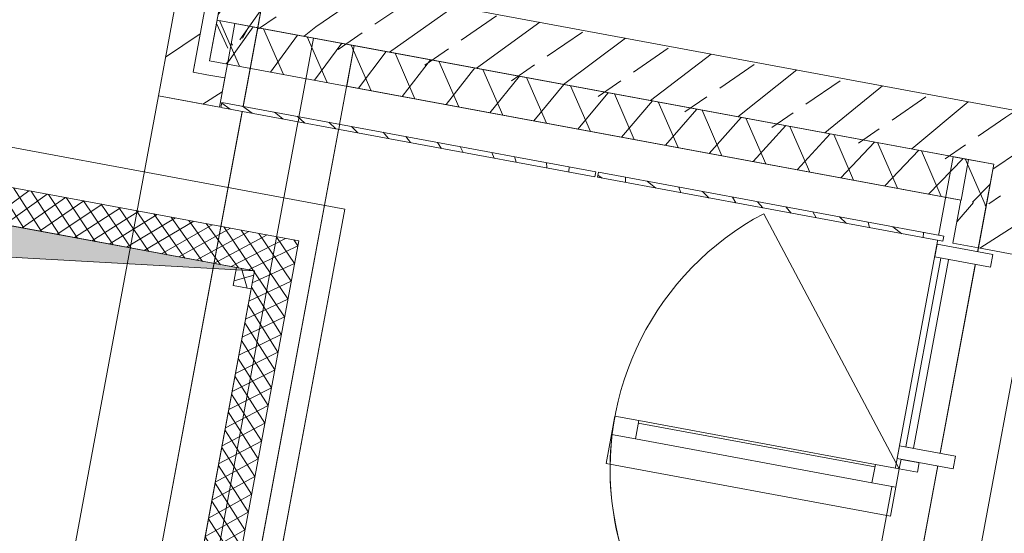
# Model space of a CAD drawing. Header units: metres. Extents: x 32353251 to 32353583, y 5707748 to 5708004.
# Tile 50 of 164: x 32353346.83 to 32353350.65, y 5707932.76 to 5707934.76. Entities that reach past the tile are written whole.
import ezdxf

# ---------------------------------------------------------------- set-up
doc = ezdxf.new("R2010")
doc.units = ezdxf.units.M
doc.header["$LTSCALE"] = 0.75
doc.set_wipeout_variables(frame=1)
doc.layers.get('0').update_dxf_attribs({"linetype": 'CONTINUOUS'})
for name, color, linetype, lineweight in [('10417023$0$#9_002_GES I Übersicht Erdgeschoss_1_101_Wand Aussen.A', 7, 'CONTINUOUS', 25), ('10417023$0$#9_002_GES I Übersicht Erdgeschoss_1_102_Wand Innen.A', 7, 'CONTINUOUS', 25), ('10417023$0$#9_002_GES I Übersicht Erdgeschoss_1_104_Decken.A', 7, 'CONTINUOUS', 25), ('10417023$0$#9_002_GES I Übersicht Erdgeschoss_1_115_Außentüren', 7, 'CONTINUOUS', 25), ('10417023$0$#9_002_GES I Übersicht Erdgeschoss_1_201_Aussenwandbekleidung.A', 7, 'CONTINUOUS', 25), ('10417023$0$#9_002_GES I Übersicht Erdgeschoss_1_210_Wärmedämmung', 7, 'CONTINUOUS', 25), ('10417023$0$#9_002_GES I Übersicht Erdgeschoss_1_Neubau_101_Wand Aussen.A', 7, 'CONTINUOUS', 25), ('10417023$0$#9_002_GES I Übersicht Erdgeschoss_1_Neubau_102_Wand Innen.A', 7, 'CONTINUOUS', 25), ('10417023$0$#9_002_GES I Übersicht Erdgeschoss_1_Neubau_104_Decken.A', 7, 'CONTINUOUS', 25), ('10417023$0$#9_002_GES I Übersicht Erdgeschoss_1_Neubau_115_Außentüren', 7, 'CONTINUOUS', 25), ('10417023$0$#9_002_GES I Übersicht Erdgeschoss_1_Neubau_201_Aussenwandbekleidu', 7, 'CONTINUOUS', 25), ('10417023$0$#9_002_GES I Übersicht Erdgeschoss_1_Neubau_210_Wärmedämmung', 7, 'CONTINUOUS', 25), ('10417023$0$Keine', 7, 'CONTINUOUS', 13)]:
    doc.layers.add(name, color=color, linetype=linetype, lineweight=lineweight)
pattern_1 = [(44.99999999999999, (0, 0), (-0.03535533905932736, 0.03535533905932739), []), (135.0000000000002, (0, 0), (0.03535533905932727, 0.03535533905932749), [])]
pattern_2 = [(-119.9999999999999, (0, 0), (-0.129903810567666, 0.07499999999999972), []), (-59.99999999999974, (0, 0), (0.1299038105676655, 0.0750000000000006), [])]
pattern_3 = [(44.99999999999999, (0, 0), (-0.1697056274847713, 0.1697056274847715), []), (44.99999999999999, (-0.08485281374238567, 0.08485281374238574), (-0.1697056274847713, 0.1697056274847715), [0.18, -0.05999999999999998])]
pattern_4 = [(44.99999999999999, (0, 0), (-0.1414213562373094, 0.1414213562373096), [])]
pattern_5 = [(134.9999999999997, (0, 0), (0.1060660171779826, 0.1060660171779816), []), (134.9999999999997, (-0.03535533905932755, -0.0353553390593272), (0.1060660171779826, 0.1060660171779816), [])]

# ---------------------------------------------------------------- blocks, each defined once
blk = doc.blocks.new('10417023$0$#9_MKO_LP5_ARC_GES_UP_00_002_P_G_modell (3D)')
at = {"layer": '10417023$0$#9_002_GES I Übersicht Erdgeschoss_1_101_Wand Aussen.A', "linetype": 'Continuous', "lineweight": 5, "true_color": 0xff0000}
h = blk.add_hatch(dxfattribs=at)
h.set_pattern_fill('#9_DÄMMUNG__WEICH_0001', color=1, style=0, pattern_type=2)
h.set_pattern_definition(pattern_2)
h.paths.add_polyline_path([(-32353499.24365668, -5707785.84991685), (-32353499.33365456, -5707785.84991685), (-32353499.33365456, -5707785.939914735)])
at = {"layer": '10417023$0$#9_002_GES I Übersicht Erdgeschoss_1_102_Wand Innen.A', "linetype": 'Continuous', "lineweight": 5, "true_color": 0xff0000}
h = blk.add_hatch(dxfattribs=at)
h.set_pattern_fill('#9_BETON__STAHLBETON_0001', color=1, style=0, pattern_type=2)
h.set_pattern_definition(pattern_3)
h.paths.add_polyline_path([(-32353496.12409519, -5707785.62991685), (-32353496.34409519, -5707785.62991685), (-32353496.34409519, -5707785.84991685), (-32353496.12409519, -5707785.84991685)])
h = blk.add_hatch(dxfattribs=at)
h.set_pattern_fill('#9_BETON__STAHLBETON_0001', color=1, style=0, pattern_type=2)
h.set_pattern_definition(pattern_3)
h.paths.add_polyline_path([(-32353496.12409516, -5707785.84991685), (-32353496.34409519, -5707785.84991685), (-32353496.34409519, -5707786.179576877), (-32353496.12409516, -5707786.179576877)])
at = {"layer": '10417023$0$#9_002_GES I Übersicht Erdgeschoss_1_104_Decken.A', "linetype": 'Continuous', "lineweight": 13, "true_color": 0xff0000}
h = blk.add_hatch(dxfattribs=at)
h.set_pattern_fill('#9_GUßASPHALT_0001', color=1, style=0, pattern_type=2)
h.set_pattern_definition(pattern_1)
h.paths.add_polyline_path([(-32353500.83380634, -5707786.633135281), (-32353500.83380634, -5707789.825930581), (-32353498.93699724, -5707789.825930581), (-32353498.93699724, -5707786.633135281)])
h.paths.add_polyline_path([(-32353500.7131819, -5707786.779532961), (-32353499.08381058, -5707786.779532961), (-32353499.08381058, -5707789.679532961), (-32353500.7131819, -5707789.679532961)])
h = blk.add_hatch(dxfattribs=at)
h.set_pattern_fill('#9_GUßASPHALT_0001', color=1, style=0, pattern_type=2)
h.set_pattern_definition(pattern_1)
h.paths.add_polyline_path([(-32353499.1546775, -5707786.779532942), (-32353499.1546775, -5707786.850399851), (-32353499.08381059, -5707786.850399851), (-32353499.08381059, -5707786.779532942)])
at = {"layer": '10417023$0$#9_002_GES I Übersicht Erdgeschoss_1_Neubau_101_Wand Aussen.A', "linetype": 'Continuous', "lineweight": 5, "true_color": 0xff0000}
h = blk.add_hatch(dxfattribs=at)
h.set_pattern_fill('#9_BETON__STAHLBETON_0001', color=1, style=0, pattern_type=2)
h.set_pattern_definition(pattern_3)
h.paths.add_polyline_path([(-32353499.02365668, -5707785.62991685), (-32353499.24365668, -5707785.84991685), (-32353499.02365668, -5707785.84991685)])
h = blk.add_hatch(dxfattribs=at)
h.set_pattern_fill('#9_BETON__STAHLBETON_0001', color=1, style=0, pattern_type=2)
h.set_pattern_definition(pattern_3)
h.paths.add_polyline_path([(-32353499.24365668, -5707785.62991685), (-32353499.24365668, -5707785.84991685), (-32353499.02365668, -5707785.62991685)])
at = {"layer": '10417023$0$#9_002_GES I Übersicht Erdgeschoss_1_Neubau_102_Wand Innen.A', "linetype": 'Continuous', "lineweight": 5, "true_color": 0xff0000}
h = blk.add_hatch(dxfattribs=at)
h.set_pattern_fill('#9_BETON__STAHLBETON_0001', color=1, style=0, pattern_type=2)
h.set_pattern_definition(pattern_3)
h.paths.add_polyline_path([(-32353496.34409519, -5707785.62991685), (-32353499.02365668, -5707785.62991685), (-32353499.02365668, -5707785.84991685), (-32353496.34409519, -5707785.84991685)])
at = {"layer": '10417023$0$#9_002_GES I Übersicht Erdgeschoss_1_Neubau_201_Aussenwandbekleidu', "linetype": 'Continuous', "lineweight": 5, "true_color": 0xff0000}
h = blk.add_hatch(dxfattribs=at)
h.set_pattern_fill('#9_DÄMMUNG__WEICH_0001', color=1, style=0, pattern_type=2)
h.set_pattern_definition(pattern_2)
h.paths.add_polyline_path([(-32353496.34423325, -5707786.17991685), (-32353496.34423325, -5707786.00991685), (-32353496.44423325, -5707786.00991685), (-32353496.44423325, -5707786.17991685)])
at = {"layer": '10417023$0$#9_002_GES I Übersicht Erdgeschoss_1_101_Wand Aussen.A', "color": 1, "linetype": 'Continuous', "lineweight": 18, "true_color": 0xff0000}
for p, q in [((-32353499.24365668, -5707785.84991685), (-32353499.24365668, -5707783.814916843)), ((-32353499.33365456, -5707785.84991685), (-32353499.24365668, -5707785.84991685))]:
    blk.add_line(p, q, dxfattribs=at)
at = {"layer": '10417023$0$#9_002_GES I Übersicht Erdgeschoss_1_102_Wand Innen.A', "color": 1, "linetype": 'Continuous', "lineweight": 18, "true_color": 0xff0000}
for p, q in [((-32353496.34409519, -5707785.84991685), (-32353496.34409519, -5707786.179576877)), ((-32353496.12409486, -5707786.179576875), (-32353496.34409512, -5707786.179576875))]:
    blk.add_line(p, q, dxfattribs=at)
at = {"layer": '10417023$0$#9_002_GES I Übersicht Erdgeschoss_1_102_Wand Innen.A', "color": 1, "linetype": 'Continuous', "lineweight": 13, "true_color": 0xff0000}
for p, q in [((-32353496.12409486, -5707786.179576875), (-32353496.34409512, -5707786.179576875)), ((-32353496.34409512, -5707786.179576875), (-32353496.34409512, -5707790.299577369)), ((-32353496.12409486, -5707786.179576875), (-32353496.12409486, -5707790.299577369))]:
    blk.add_line(p, q, dxfattribs=at)
at = {"layer": '10417023$0$#9_002_GES I Übersicht Erdgeschoss_1_104_Decken.A', "color": 1, "linetype": 'Continuous', "lineweight": 13, "true_color": 0xff0000}
for p, q in [((-32353499.08381059, -5707786.779532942), (-32353502.58381543, -5707786.779532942)), ((-32353502.18733136, -5707787.176018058), (-32353499.08381105, -5707786.779532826)), ((-32353499.08381059, -5707789.679532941), (-32353499.08381059, -5707786.779532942))]:
    blk.add_line(p, q, dxfattribs=at)
at = {"layer": '10417023$0$#9_002_GES I Übersicht Erdgeschoss_1_104_Decken.A', "color": 1, "linetype": 'Continuous', "lineweight": 13, "true_color": 0xff0000, "flags": 128}
for points in [[(-32353502.88381502, -5707789.979532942), (-32353498.78381501, -5707789.979532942), (-32353498.78381501, -5707786.479532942), (-32353502.88381502, -5707786.479532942)], [(-32353498.93699725, -5707786.63313529), (-32353498.93699725, -5707789.825930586), (-32353500.83380634, -5707789.825930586), (-32353500.83380634, -5707786.63313529)], [(-32353499.08381059, -5707789.679532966), (-32353499.08381059, -5707786.779532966), (-32353500.71318191, -5707786.779532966), (-32353500.71318191, -5707789.679532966)], [(-32353499.1546775, -5707786.779532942), (-32353499.08381059, -5707786.779532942), (-32353499.08381059, -5707786.850399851), (-32353499.1546775, -5707786.850399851)]]:
    blk.add_lwpolyline(points, close=True, dxfattribs=at)
blk.add_lwpolyline([(-32353499.08381059, -5707789.679532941), (-32353498.78381501, -5707789.679532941), (-32353498.78381501, -5707786.479532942), (-32353502.88381502, -5707786.479532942), (-32353502.88381502, -5707789.679532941), (-32353502.58381543, -5707789.679532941)], dxfattribs=at)
at = {"layer": '10417023$0$#9_002_GES I Übersicht Erdgeschoss_1_104_Decken.A', "color": 1, "linetype": 'Continuous', "true_color": 0xff0000}
blk.add_solid([(-32353502.58381543, -5707789.679532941), (-32353502.18733081, -5707787.176017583), (-32353502.58381543, -5707786.779532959), (-32353499.08381059, -5707786.779532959)], dxfattribs=at)
at = {"layer": '10417023$0$#9_002_GES I Übersicht Erdgeschoss_1_210_Wärmedämmung', "color": 1, "linetype": 'Continuous', "lineweight": 13, "true_color": 0xff0000}
for p, q in [((-32353499.02365668, -5707785.84991685), (-32353498.86365668, -5707785.84991685)), ((-32353496.44409519, -5707785.84991685), (-32353498.86365668, -5707785.84991685)), ((-32353498.86365668, -5707785.84991685), (-32353498.86365668, -5707786.00991685)), ((-32353496.34409519, -5707785.84991685), (-32353496.50409519, -5707785.84991685)), ((-32353496.50409519, -5707785.84991685), (-32353496.50409519, -5707790.13957689)), ((-32353496.44409519, -5707786.00991685), (-32353496.44409519, -5707785.84991685)), ((-32353496.34409519, -5707790.29957689), (-32353496.34409519, -5707785.84991685)), ((-32353498.86365668, -5707786.00991685), (-32353496.44409519, -5707786.00991685))]:
    blk.add_line(p, q, dxfattribs=at)
at = {"layer": '10417023$0$#9_002_GES I Übersicht Erdgeschoss_1_210_Wärmedämmung', "color": 1, "linetype": 'Continuous', "lineweight": 18, "true_color": 0xff0000}
blk.add_line((-32353496.34423325, -5707786.00991685), (-32353496.34423325, -5707785.84991685), dxfattribs=at)
at = {"layer": '10417023$0$#9_002_GES I Übersicht Erdgeschoss_1_Neubau_101_Wand Aussen.A', "color": 1, "linetype": 'Continuous', "lineweight": 13, "true_color": 0xff0000}
for p, q in [((-32353499.24365668, -5707785.84991685), (-32353499.24365668, -5707777.242828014)), ((-32353499.24365668, -5707785.849916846), (-32353499.24365668, -5707790.29957689)), ((-32353499.24365668, -5707785.849916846), (-32353499.02365668, -5707785.849916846)), ((-32353499.02365668, -5707790.29957689), (-32353499.02365668, -5707785.849916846))]:
    blk.add_line(p, q, dxfattribs=at)
at = {"layer": '10417023$0$#9_002_GES I Übersicht Erdgeschoss_1_Neubau_101_Wand Aussen.A', "color": 1, "linetype": 'Continuous', "lineweight": 18, "true_color": 0xff0000}
blk.add_line((-32353499.24365668, -5707783.814916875), (-32353499.24365668, -5707785.84991685), dxfattribs=at)
at = {"layer": '10417023$0$#9_002_GES I Übersicht Erdgeschoss_1_Neubau_102_Wand Innen.A', "color": 1, "linetype": 'Continuous', "lineweight": 18, "true_color": 0xff0000}
for p, q in [((-32353494.84365667, -5707785.62991685), (-32353499.02365668, -5707785.62991685)), ((-32353499.24365668, -5707785.84991685), (-32353499.02365668, -5707785.84991685)), ((-32353499.02365668, -5707785.84991685), (-32353496.34409519, -5707785.84991685))]:
    blk.add_line(p, q, dxfattribs=at)
at = {"layer": '10417023$0$#9_002_GES I Übersicht Erdgeschoss_1_Neubau_104_Decken.A', "color": 1, "linetype": 'Continuous', "lineweight": 13, "true_color": 0xff0000, "flags": 128}
for points in [[(-32353499.24365664, -5707781.952985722), (-32353499.24365668, -5707777.242828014), (-32353491.34430819, -5707777.240905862), (-32353491.34429377, -5707777.249004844), (-32353488.711808, -5707777.242914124), (-32353474.36909785, -5707777.203502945), (-32353467.58052395, -5707777.184627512), (-32353458.71420428, -5707777.159975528), (-32353458.7142043, -5707776.82162203), (-32353452.08528951, -5707776.852814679), (-32353452.08528951, -5707777.242828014), (-32353452.08528951, -5707779.426313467), (-32353449.88417032, -5707779.426313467), (-32353449.88417032, -5707779.646313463), (-32353454.47117382, -5707779.646313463), (-32353454.47117382, -5707790.51957689), (-32353496.34426422, -5707790.51957689), (-32353496.34426422, -5707785.84991685), (-32353499.24365677, -5707785.84991685)], [(-32353491.64409519, -5707777.192828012), (-32353499.24365668, -5707777.192828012), (-32353499.24365668, -5707790.51957689), (-32353454.47117381, -5707790.51957689), (-32353454.47117381, -5707779.376313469), (-32353454.47117381, -5707776.841971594), (-32353458.7151397, -5707776.821626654), (-32353458.71420428, -5707777.159982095), (-32353462.62409527, -5707777.170791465), (-32353462.62409527, -5707788.759576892), (-32353491.64409519, -5707788.759576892)]]:
    blk.add_lwpolyline(points, close=True, dxfattribs=at)
at = {"layer": '10417023$0$#9_002_GES I Übersicht Erdgeschoss_1_Neubau_201_Aussenwandbekleidu', "color": 1, "linetype": 'Continuous', "lineweight": 18, "true_color": 0xff0000}
for p, q in [((-32353496.44423325, -5707786.00991685), (-32353496.44423325, -5707786.17991685)), ((-32353496.34423325, -5707786.17991685), (-32353496.34423325, -5707786.00991685)), ((-32353496.44423325, -5707786.17991685), (-32353496.34423325, -5707786.17991685))]:
    blk.add_line(p, q, dxfattribs=at)
at = {"layer": '10417023$0$#9_002_GES I Übersicht Erdgeschoss_1_Neubau_210_Wärmedämmung', "color": 1, "linetype": 'Continuous', "lineweight": 13, "true_color": 0xff0000, "flags": 128}
blk.add_lwpolyline([(-32353498.86365668, -5707790.13957689), (-32353496.34409519, -5707790.13957689), (-32353496.34409519, -5707785.84991685), (-32353498.86365668, -5707785.84991685)], close=True, dxfattribs=at)
at = {"color": 1, "linetype": 'Continuous', "lineweight": 5, "true_color": 0xff0000}
blk.add_wipeout([(-32353499.57365668, -5707786.179916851), (-32353499.333654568, -5707786.179916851), (-32353499.333654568, -5707786.029916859), (-32353499.57365668, -5707786.029916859)], dxfattribs=at).dxf.layer = '10417023$0$#9_002_GES I Übersicht Erdgeschoss_1_Neubau_201_Aussenwandbekleidu'
at = {"layer": '10417023$0$#9_002_GES I Übersicht Erdgeschoss_1_101_Wand Aussen.A', "linetype": 'Continuous', "lineweight": 5, "true_color": 0xff0000}
h = blk.add_hatch(dxfattribs=at)
h.set_pattern_fill('#9_MW_VORMAUERZIEGEL_0001', color=1, style=0, pattern_type=2)
h.set_pattern_definition(pattern_4)
h.paths.add_polyline_path([(-32353499.45865668, -5707786.06491685), (-32353499.57365668, -5707786.17991685), (-32353499.45865668, -5707786.17991685)])
at = {"layer": '10417023$0$#9_002_GES I Übersicht Erdgeschoss_1_101_Wand Aussen.A', "color": 1, "linetype": 'Continuous', "lineweight": 18, "true_color": 0xff0000}
for p, q in [((-32353499.57365668, -5707783.929916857), (-32353499.57365668, -5707786.17991685)), ((-32353499.57365668, -5707786.17991685), (-32353499.45865668, -5707786.17991685)), ((-32353499.45865668, -5707786.17991685), (-32353499.33365456, -5707786.17991685))]:
    blk.add_line(p, q, dxfattribs=at)
at = {"layer": '10417023$0$#9_002_GES I Übersicht Erdgeschoss_1_Neubau_101_Wand Aussen.A', "color": 1, "linetype": 'Continuous', "lineweight": 13, "true_color": 0xff0000}
for p, q in [((-32353499.57365668, -5707777.242828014), (-32353499.57365668, -5707786.17991685)), ((-32353499.57365668, -5707786.17991685), (-32353499.57365668, -5707790.229532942))]:
    blk.add_line(p, q, dxfattribs=at)
at = {"layer": '10417023$0$#9_002_GES I Übersicht Erdgeschoss_1_Neubau_201_Aussenwandbekleidu', "color": 1, "linetype": 'Continuous', "lineweight": 13, "true_color": 0xff0000}
for p, q in [((-32353499.57365668, -5707786.029916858), (-32353499.57365668, -5707786.17991685)), ((-32353499.33365456, -5707786.029916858), (-32353499.42365668, -5707786.029916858)), ((-32353499.33365456, -5707786.029916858), (-32353499.33365456, -5707786.17991685)), ((-32353499.57365668, -5707786.17991685), (-32353499.33365456, -5707786.17991685))]:
    blk.add_line(p, q, dxfattribs=at)
at = {"color": 1, "linetype": 'Continuous', "lineweight": 5, "true_color": 0xff0000}
for points in [[(-32353496.479095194, -5707786.224916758), (-32353496.479095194, -5707787.009916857), (-32353496.449095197, -5707787.009916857), (-32353496.449095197, -5707786.224916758)], [(-32353496.583095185, -5707787.149916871), (-32353496.583095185, -5707787.077916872), (-32353497.515095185, -5707787.077916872), (-32353497.515095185, -5707787.149916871)]]:
    blk.add_wipeout(points, dxfattribs=at).dxf.layer = '10417023$0$#9_002_GES I Übersicht Erdgeschoss_1_Neubau_115_Außentüren'
at = {"layer": '10417023$0$#9_002_GES I Übersicht Erdgeschoss_1_Neubau_115_Außentüren', "color": 1, "linetype": 'Continuous', "lineweight": 13, "true_color": 0xff0000}
for p, q in [((-32353496.58309497, -5707787.077916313), (-32353497.51509548, -5707787.077916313)), ((-32353496.58309497, -5707787.087916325), (-32353497.51509548, -5707787.087916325)), ((-32353496.58309497, -5707787.149917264), (-32353497.51509548, -5707787.149917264))]:
    blk.add_line(p, q, dxfattribs=at)
at = {"layer": '10417023$0$#9_002_GES I Übersicht Erdgeschoss_1_Neubau_115_Außentüren', "color": 1, "linetype": 'Continuous', "lineweight": 13, "true_color": 0xff0000, "flags": 128}
for points in [[(-32353496.47909519, -5707786.224916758), (-32353496.44909519, -5707786.224916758), (-32353496.44909519, -5707787.009916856), (-32353496.47909519, -5707787.009916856)], [(-32353496.58309519, -5707787.149916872), (-32353497.51509519, -5707787.149916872), (-32353497.51509519, -5707787.077916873), (-32353496.58309519, -5707787.077916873)]]:
    blk.add_lwpolyline(points, close=True, dxfattribs=at)
at = {"layer": '10417023$0$#9_002_GES I Übersicht Erdgeschoss_1_Neubau_115_Außentüren', "color": 1, "linetype": 'Continuous', "lineweight": 13, "true_color": 0xff0000}
blk.add_arc((-32353496.4890952, -5707787.077916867), 1.119999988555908, 179.9999998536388, 270.0000001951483, dxfattribs=at)
at = {"color": 1, "linetype": 'Continuous', "lineweight": 5, "true_color": 0xff0000}
blk.add_wipeout([(-32353499.40365668, -5707786.00991685), (-32353499.45865668, -5707786.06491685), (-32353499.40365668, -5707786.06491685)], dxfattribs=at).dxf.layer = '10417023$0$#9_002_GES I Übersicht Erdgeschoss_1_101_Wand Aussen.A'
at = {"layer": '10417023$0$#9_002_GES I Übersicht Erdgeschoss_1_101_Wand Aussen.A', "linetype": 'Continuous', "lineweight": 5, "true_color": 0xff0000}
h = blk.add_hatch(dxfattribs=at)
h.set_pattern_fill('#9_MW_VORMAUERZIEGEL_0001', color=1, style=0, pattern_type=2)
h.set_pattern_definition(pattern_4)
h.paths.add_polyline_path([(-32353499.57365668, -5707783.929916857), (-32353499.57365668, -5707786.17991685), (-32353499.45865666, -5707786.064916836), (-32353499.45865666, -5707783.929916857)])
at = {"color": 1, "linetype": 'Continuous', "lineweight": 5, "true_color": 0xff0000}
for points in [[(-32353496.50409519, -5707786.194916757), (-32353496.50409519, -5707786.244916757), (-32353496.28409519, -5707786.244916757), (-32353496.28409519, -5707786.194916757)], [(-32353497.51509519, -5707787.149916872), (-32353497.51509519, -5707787.077916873), (-32353497.609095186, -5707787.077916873), (-32353497.609095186, -5707787.149916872)], [(-32353496.48909519, -5707787.149916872), (-32353496.48909519, -5707787.077916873), (-32353496.583095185, -5707787.077916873), (-32353496.583095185, -5707787.149916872)]]:
    blk.add_wipeout(points, dxfattribs=at).dxf.layer = '10417023$0$#9_002_GES I Übersicht Erdgeschoss_1_Neubau_115_Außentüren'
at = {"layer": '10417023$0$#9_002_GES I Übersicht Erdgeschoss_1_101_Wand Aussen.A', "color": 1, "linetype": 'Continuous', "lineweight": 18, "true_color": 0xff0000}
blk.add_line((-32353496.34418896, -5707786.179917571), (-32353496.34409512, -5707786.114916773), dxfattribs=at)
at = {"layer": '10417023$0$#9_002_GES I Übersicht Erdgeschoss_1_115_Außentüren', "color": 1, "linetype": 'Continuous', "lineweight": 13, "true_color": 0xff0000, "flags": 128}
blk.add_lwpolyline([(-32353497.60872037, -5707787.150428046), (-32353497.60872037, -5707787.264897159), (-32353496.4888056, -5707787.264897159), (-32353496.4888056, -5707787.150428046)], dxfattribs=at)
at = {"layer": '10417023$0$#9_002_GES I Übersicht Erdgeschoss_1_Neubau_115_Außentüren', "color": 1, "linetype": 'Continuous', "lineweight": 13, "true_color": 0xff0000, "flags": 128}
for points in [[(-32353496.50409519, -5707786.194916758), (-32353496.50409519, -5707786.244916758), (-32353496.28409519, -5707786.244916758), (-32353496.28409519, -5707786.194916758)], [(-32353497.51509519, -5707787.149916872), (-32353497.60909519, -5707787.149916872), (-32353497.60909519, -5707787.077916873), (-32353497.51509519, -5707787.077916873)], [(-32353496.48909519, -5707787.149916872), (-32353496.58309519, -5707787.149916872), (-32353496.58309519, -5707787.077916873), (-32353496.48909519, -5707787.077916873)]]:
    blk.add_lwpolyline(points, close=True, dxfattribs=at)
at = {"color": 1, "linetype": 'Continuous', "lineweight": 5, "true_color": 0xff0000}
blk.add_wipeout([(-32353499.45865669, -5707783.929916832), (-32353499.45865669, -5707786.06491685), (-32353499.403656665, -5707786.009916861), (-32353499.403656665, -5707783.929916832)], dxfattribs=at).dxf.layer = '10417023$0$#9_002_GES I Übersicht Erdgeschoss_1_101_Wand Aussen.A'
at = {"layer": '10417023$0$#9_002_GES I Übersicht Erdgeschoss_1_101_Wand Aussen.A', "linetype": 'Continuous', "lineweight": 5, "true_color": 0xff0000}
h = blk.add_hatch(dxfattribs=at)
h.set_pattern_fill('#9_DÄMMUNG__WEICH_0001', color=1, style=0, pattern_type=2)
h.set_pattern_definition(pattern_2)
h.paths.add_polyline_path([(-32353499.40365668, -5707783.814916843), (-32353499.40365668, -5707786.00991685), (-32353499.24365668, -5707785.84991685), (-32353499.24365668, -5707783.814916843)])
h = blk.add_hatch(dxfattribs=at)
h.set_pattern_fill('#9_MW_VORMAUERZIEGEL_0001', color=1, style=0, pattern_type=2)
h.set_pattern_definition(pattern_4)
h.paths.add_polyline_path([(-32353499.45865668, -5707786.17991685), (-32353499.33365456, -5707786.17991685), (-32353499.33365456, -5707786.06491685), (-32353499.45865668, -5707786.06491685)])
at = {"layer": '10417023$0$#9_002_GES I Übersicht Erdgeschoss_1_101_Wand Aussen.A', "color": 1, "linetype": 'Continuous', "lineweight": 18, "true_color": 0xff0000}
for p, q in [((-32353499.4586563, -5707783.929916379), (-32353499.4586563, -5707786.064916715)), ((-32353499.40365696, -5707783.929916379), (-32353499.40365696, -5707786.009917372)), ((-32353499.4586563, -5707786.064916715), (-32353499.40365696, -5707786.064916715))]:
    blk.add_line(p, q, dxfattribs=at)
at = {"layer": '10417023$0$#9_002_GES I Übersicht Erdgeschoss_1_210_Wärmedämmung', "color": 1, "linetype": 'Continuous', "lineweight": 18, "true_color": 0xff0000}
blk.add_line((-32353496.34423325, -5707785.84991685), (-32353499.40365669, -5707785.849916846), dxfattribs=at)
at = {"color": 1, "linetype": 'Continuous', "lineweight": 5, "true_color": 0xff0000}
for points, layer in [([(-32353496.484095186, -5707786.15991685), (-32353497.84419433, -5707786.15991685), (-32353497.84419433, -5707786.17991685), (-32353496.484095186, -5707786.17991685)], '10417023$0$#9_002_GES I Übersicht Erdgeschoss_1_201_Aussenwandbekleidung.A'), ([(-32353496.41709519, -5707787.039916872), (-32353496.48909519, -5707787.039916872), (-32353496.48909519, -5707787.077916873), (-32353496.41709519, -5707787.077916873)], '10417023$0$#9_002_GES I Übersicht Erdgeschoss_1_Neubau_115_Außentüren')]:
    blk.add_wipeout(points, dxfattribs=at).dxf.layer = layer
at = {"layer": '10417023$0$#9_002_GES I Übersicht Erdgeschoss_1_201_Aussenwandbekleidung.A', "color": 1, "linetype": 'Continuous', "lineweight": 13, "true_color": 0xff0000}
for p, q in [((-32353496.48409519, -5707786.15991685), (-32353497.84419433, -5707786.15991685)), ((-32353497.84419433, -5707786.15991685), (-32353497.84419433, -5707786.17991685)), ((-32353497.84419433, -5707786.17991685), (-32353496.48409519, -5707786.17991685)), ((-32353496.48409519, -5707786.17991685), (-32353496.48409519, -5707786.15991685))]:
    blk.add_line(p, q, dxfattribs=at)
at = {"layer": '10417023$0$#9_002_GES I Übersicht Erdgeschoss_1_201_Aussenwandbekleidung.A', "color": 1, "linetype": 'Continuous', "lineweight": 18, "true_color": 0xff0000}
blk.add_line((-32353496.48409519, -5707786.17991685), (-32353496.48409519, -5707786.15991685), dxfattribs=at)
at = {"layer": '10417023$0$#9_002_GES I Übersicht Erdgeschoss_1_Neubau_115_Außentüren', "color": 1, "linetype": 'Continuous', "lineweight": 13, "true_color": 0xff0000, "flags": 128}
blk.add_lwpolyline([(-32353496.41709519, -5707787.039916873), (-32353496.41709519, -5707787.077916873), (-32353496.48909519, -5707787.077916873), (-32353496.48909519, -5707787.039916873)], close=True, dxfattribs=at)
at = {"color": 1, "linetype": 'Continuous', "lineweight": 5, "true_color": 0xff0000}
blk.add_wipeout([(-32353499.403656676, -5707786.06491685), (-32353499.333654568, -5707786.06491685), (-32353499.333654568, -5707786.009916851), (-32353499.403656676, -5707786.009916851)], dxfattribs=at).dxf.layer = '10417023$0$#9_002_GES I Übersicht Erdgeschoss_1_101_Wand Aussen.A'
at = {"layer": '10417023$0$#9_002_GES I Übersicht Erdgeschoss_1_101_Wand Aussen.A', "linetype": 'Continuous', "lineweight": 5, "true_color": 0xff0000}
h = blk.add_hatch(dxfattribs=at)
h.set_pattern_fill('#9_DÄMMUNG__WEICH_0001', color=1, style=0, pattern_type=2)
h.set_pattern_definition(pattern_2)
h.paths.add_polyline_path([(-32353499.40365668, -5707786.00991685), (-32353499.33365456, -5707786.00991685), (-32353499.33365456, -5707785.939914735)])
at = {"layer": '10417023$0$#9_002_GES I Übersicht Erdgeschoss_1_210_Wärmedämmung', "linetype": 'Continuous', "lineweight": 5, "true_color": 0xff0000}
h = blk.add_hatch(dxfattribs=at)
h.set_pattern_fill('#9_DÄMMUNG__WEICH_0001', color=1, style=0, pattern_type=2)
h.set_pattern_definition(pattern_2)
h.paths.add_polyline_path([(-32353499.40365669, -5707786.00991685), (-32353496.34423325, -5707786.00991685), (-32353496.34423325, -5707785.84991685), (-32353499.40365669, -5707785.849916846)])
at = {"layer": '10417023$0$#9_002_GES I Übersicht Erdgeschoss_1_101_Wand Aussen.A', "color": 1, "linetype": 'Continuous', "lineweight": 18, "true_color": 0xff0000}
for p, q in [((-32353499.33365456, -5707786.00991685), (-32353499.33365456, -5707785.84991685)), ((-32353499.40365696, -5707786.009917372), (-32353499.33365399, -5707786.009917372)), ((-32353499.4586563, -5707786.064916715), (-32353499.40365696, -5707786.064916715)), ((-32353499.40365696, -5707786.064916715), (-32353499.33365399, -5707786.064916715)), ((-32353499.33365456, -5707786.17991685), (-32353499.33365456, -5707786.06491685))]:
    blk.add_line(p, q, dxfattribs=at)
at = {"layer": '10417023$0$#9_002_GES I Übersicht Erdgeschoss_1_101_Wand Aussen.A', "color": 1, "linetype": 'Continuous', "lineweight": 13, "true_color": 0xff0000}
blk.add_line((-32353499.33365456, -5707786.06491685), (-32353499.33365456, -5707786.00991685), dxfattribs=at)
at = {"layer": '10417023$0$#9_002_GES I Übersicht Erdgeschoss_1_210_Wärmedämmung', "color": 1, "linetype": 'Continuous', "lineweight": 18, "true_color": 0xff0000}
for p, q in [((-32353499.40365669, -5707785.849916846), (-32353499.40365669, -5707786.00991685)), ((-32353499.40365669, -5707786.00991685), (-32353496.44423325, -5707786.00991685))]:
    blk.add_line(p, q, dxfattribs=at)
at = {"color": 1, "linetype": 'Continuous', "lineweight": 5, "true_color": 0xff0000}
blk.add_wipeout([(-32353496.50409519, -5707787.039916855), (-32353496.28409519, -5707787.039916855), (-32353496.28409519, -5707786.989916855), (-32353496.50409519, -5707786.989916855)], dxfattribs=at).dxf.layer = '10417023$0$#9_002_GES I Übersicht Erdgeschoss_1_Neubau_115_Außentüren'
at = {"layer": '10417023$0$#9_002_GES I Übersicht Erdgeschoss_1_115_Außentüren', "color": 1, "linetype": 'Continuous', "lineweight": 13, "true_color": 0xff0000}
blk.add_line((-32353497.18566815, -5707786.201354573), (-32353496.48913818, -5707787.077939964), dxfattribs=at)
blk.add_arc((-32353496.48913818, -5707787.077939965), 1.119623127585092, 128.4704621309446, 270.0000001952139, dxfattribs=at)
at = {"layer": '10417023$0$#9_002_GES I Übersicht Erdgeschoss_1_Neubau_115_Außentüren', "color": 1, "linetype": 'Continuous', "lineweight": 13, "true_color": 0xff0000, "flags": 128}
blk.add_lwpolyline([(-32353496.50409519, -5707787.039916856), (-32353496.50409519, -5707786.989916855), (-32353496.28409519, -5707786.989916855), (-32353496.28409519, -5707787.039916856)], close=True, dxfattribs=at)
at = {"color": 1, "linetype": 'Continuous', "lineweight": 5, "true_color": 0xff0000}
blk.add_wipeout([(-32353497.854226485, -5707786.159916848), (-32353499.327146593, -5707786.159916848), (-32353499.327146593, -5707786.179916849), (-32353497.854226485, -5707786.179916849)], dxfattribs=at).dxf.layer = '10417023$0$#9_002_GES I Übersicht Erdgeschoss_1_201_Aussenwandbekleidung.A'
at = {"layer": '10417023$0$#9_002_GES I Übersicht Erdgeschoss_1_201_Aussenwandbekleidung.A', "linetype": 'Continuous', "lineweight": 5, "true_color": 0xff0000}
h = blk.add_hatch(dxfattribs=at)
h.set_pattern_fill('#9_METALL__STAHL_0001', color=1, style=0, pattern_type=2)
h.set_pattern_definition(pattern_5)
h.paths.add_polyline_path([(-32353497.85422649, -5707786.15991685), (-32353499.3271466, -5707786.15991685), (-32353499.3271466, -5707786.17991685), (-32353497.85422649, -5707786.17991685)])
h = blk.add_hatch(dxfattribs=at)
h.set_pattern_fill('#9_METALL__STAHL_0001', color=1, style=0, pattern_type=2)
h.set_pattern_definition(pattern_5)
h.paths.add_polyline_path([(-32353496.48409519, -5707786.15991685), (-32353497.84419433, -5707786.15991685), (-32353497.84419433, -5707786.17991685), (-32353496.48409519, -5707786.17991685)])
at = {"layer": '10417023$0$#9_002_GES I Übersicht Erdgeschoss_1_201_Aussenwandbekleidung.A', "color": 1, "linetype": 'Continuous', "lineweight": 13, "true_color": 0xff0000}
for p, q in [((-32353497.85422649, -5707786.15991685), (-32353499.3271466, -5707786.15991685)), ((-32353499.3271466, -5707786.15991685), (-32353499.3271466, -5707786.17991685)), ((-32353499.3271466, -5707786.17991685), (-32353497.85422649, -5707786.17991685)), ((-32353497.85422649, -5707786.17991685), (-32353497.85422649, -5707786.15991685))]:
    blk.add_line(p, q, dxfattribs=at)
at = {"layer": '10417023$0$#9_002_GES I Übersicht Erdgeschoss_1_201_Aussenwandbekleidung.A', "color": 1, "linetype": 'Continuous', "lineweight": 18, "true_color": 0xff0000}
for p, q in [((-32353497.85422649, -5707786.15991685), (-32353499.3271466, -5707786.15991685)), ((-32353499.3271466, -5707786.15991685), (-32353499.3271466, -5707786.17991685)), ((-32353499.3271466, -5707786.17991685), (-32353497.85422649, -5707786.17991685)), ((-32353497.85422649, -5707786.17991685), (-32353497.85422649, -5707786.15991685)), ((-32353496.48409519, -5707786.15991685), (-32353497.84419433, -5707786.15991685)), ((-32353497.84419433, -5707786.15991685), (-32353497.84419433, -5707786.17991685)), ((-32353497.84419433, -5707786.17991685), (-32353496.48409519, -5707786.17991685))]:
    blk.add_line(p, q, dxfattribs=at)
at = {"layer": '10417023$0$#9_002_GES I Übersicht Erdgeschoss_1_210_Wärmedämmung', "color": 1, "linetype": 'Continuous', "lineweight": 13, "true_color": 0xff0000}
for p, q in [((-32353499.02365668, -5707785.84991685), (-32353499.02365668, -5707790.29957689)), ((-32353498.86365668, -5707790.13957689), (-32353498.86365668, -5707785.84991685))]:
    blk.add_line(p, q, dxfattribs=at)
at = {"layer": '10417023$0$#9_002_GES I Übersicht Erdgeschoss_1_Neubau_101_Wand Aussen.A', "color": 1, "linetype": 'Continuous', "lineweight": 13, "true_color": 0xff0000}
blk.add_line((-32353499.24365668, -5707790.399532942), (-32353499.24365668, -5707786.17991685), dxfattribs=at)
blk = doc.blocks.new('10417023$0$2_MKO_LP5_LAN_GES_UP_00_002_V_A (3D)')
at = {"layer": '10417023$0$Keine'}
blk.add_blockref('10417023$0$#9_MKO_LP5_ARC_GES_UP_00_002_P_G_modell (3D)', (0, 0), dxfattribs=at)
blk = doc.blocks.new('10417023')
at = {"layer": '10417023$0$Keine', "rotation": 349.4819372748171}
blk.add_blockref('10417023$0$2_MKO_LP5_LAN_GES_UP_00_002_V_A (3D)', (65205154.93137175, 5413829.557758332), dxfattribs=at)

msp = doc.modelspace()

# ---------------------------------------------------------------- block references
msp.add_blockref('10417023', (0, 0))

doc.saveas('drawing.dxf')
